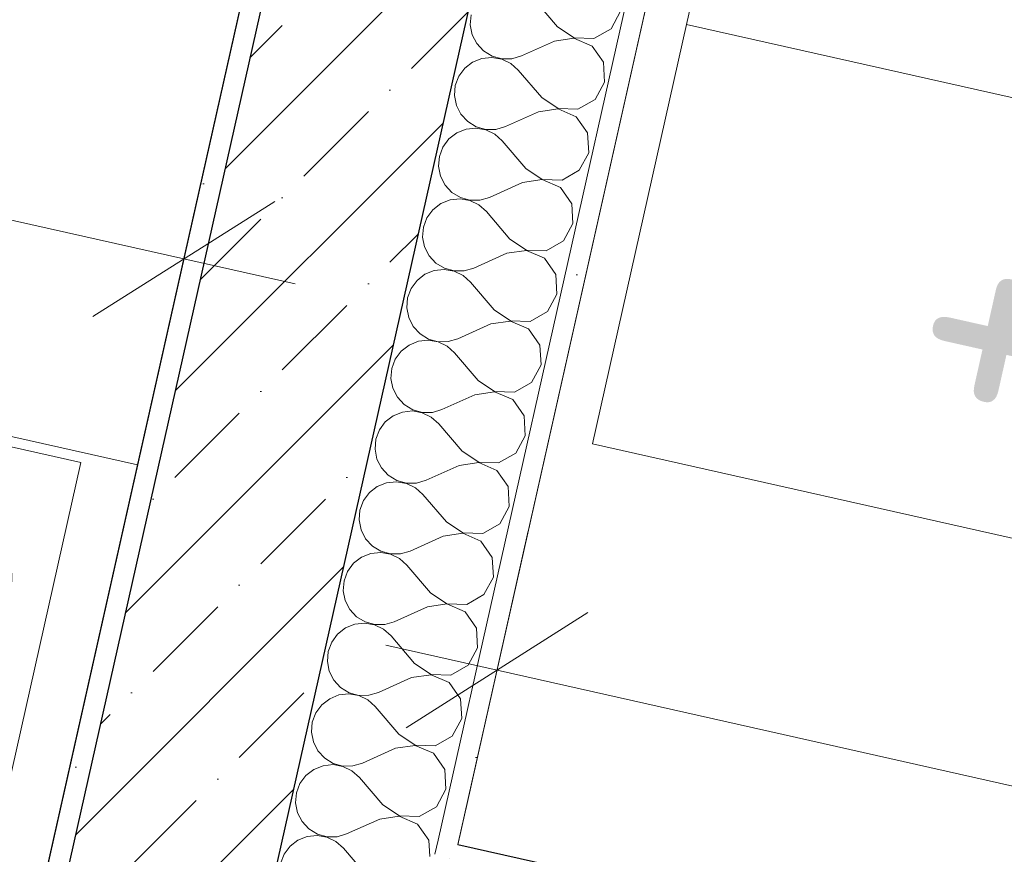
# Model space of a CAD drawing. Header units: millimetres. Extents: x -7218036 to -6972305, y 6116614 to 6334349.
# Tile 158 of 184: x -7176350 to -7175379, y 6148564 to 6149387. Entities that reach past the tile are written whole.
import ezdxf
from ezdxf.enums import TextEntityAlignment as Align

# ---------------------------------------------------------------- set-up
doc = ezdxf.new("R2010")
doc.units = ezdxf.units.MM
doc.header["$MEASUREMENT"] = 0
for name, color, linetype in [('S - квартира_помещение.АР', 7, 'Continuous'), ('S - МОП.АР', 7, 'Continuous'), ('АР-Мебель_Сантехника.АР', 7, 'Continuous'), ('АР-Стены_внутренние_пилоны.АР', 7, 'Continuous'), ('АР-Чертеж-Оси_Осевые размеры.АР', 7, 'Continuous'), ('АР-Чертеж-Размеры.АР', 7, 'Continuous')]:
    doc.layers.add(name, color=color, linetype=linetype)
for name, color, linetype, lineweight in [('S - квартира_помещение.АР_Ном._пера__101', 252, 'Continuous', 0), ('АР-Мебель_Сантехника.АР_Ном._пера__101', 252, 'Continuous', 0), ('АР-Отметки высот.АР_Ном._пера__120', 7, 'Continuous', 0), ('АР-Отметки высот_новые.АР_Ном._пера__120', 7, 'Continuous', 0), ('АР-Стены_внутренние_пилоны.АР_Ном._пера__1', 7, 'Continuous', 30), ('АР-Чертеж-Оси_Осевые размеры.АР_Ном._пера__1', 7, 'Continuous', 0), ('АР-Чертеж-Размеры.АР_Ном._пера__1', 7, 'Continuous', 0), ('Паспорта Зон Archicad_Ном._пера__1', 7, 'Continuous', 0)]:
    doc.layers.add(name, color=color, linetype=linetype, lineweight=lineweight)
doc.styles.add('РЎР“Р•РќР•Р\xa0Р\x98Р\xa0_РЎРўР\x98Р›Р¬_1', font='txt')
doc.styles.add('РЎР“Р•РќР•Р\xa0Р\x98Р\xa0_РЎРўР\x98Р›Р¬_2', font='calibri.ttf')
doc.styles.add('РЎР“Р•РќР•Р\xa0Р\x98Р\xa0_РЎРўР\x98Р›Р¬_3', font='GOTHIC.TTF')
doc.styles.add('РЎР“Р•РќР•Р\xa0Р\x98Р\xa0_РЎРўР\x98Р›Р¬_5', font='GOST_Common.ttf')
doc.dimstyles.new('СГЕНЕРИР_СТИЛЬ__1', dxfattribs={"dimtxt": 150, "dimasz": 142.5, "dimexe": 0.18, "dimexo": 0.0625, "dimgap": 0, "dimtad": 1, "dimdec": 0, "dimzin": 0, "dimdsep": 46, "dimtxsty": 'РЎР“Р•РќР•Р\xa0Р\x98Р\xa0_РЎРўР\x98Р›Р¬_5', "dimblk": 'ARROWHEAD_6', "dimblk1": 'ARROWHEAD_6', "dimblk2": 'ARROWHEAD_6', "dimcen": 0.09, "dimse1": 1, "dimse2": 1, "dimclrd": 7, "dimclre": 7, "dimclrt": 7, "dimazin": 0, "dimtfac": 1, "dimtdec": 4, "dimtmove": 0, "dimatfit": 3, "dimfxl": 1, "dimtolj": 1, "dimtzin": 0, "dimarcsym": 0})
doc.dimstyles.new('СГЕНЕРИР_СТИЛЬ__14', dxfattribs={"dimtxt": 129.999995, "dimasz": 142.5, "dimexe": 0.18, "dimexo": 300000, "dimgap": 0, "dimtad": 1, "dimdec": 0, "dimzin": 0, "dimdsep": 46, "dimtxsty": 'РЎР“Р•РќР•Р\xa0Р\x98Р\xa0_РЎРўР\x98Р›Р¬_5', "dimblk": 'ARROWHEAD_6', "dimblk1": 'ARROWHEAD_6', "dimblk2": 'ARROWHEAD_6', "dimcen": 0.09, "dimclrd": 7, "dimclre": 7, "dimclrt": 7, "dimazin": 0, "dimtfac": 1, "dimtdec": 4, "dimtmove": 2, "dimatfit": 3, "dimfxl": 1, "dimtolj": 1, "dimtzin": 0, "dimarcsym": 0})
doc.dimstyles.new('СГЕНЕРИР_СТИЛЬ__3', dxfattribs={"dimtxt": 129.999995, "dimasz": 142.5, "dimexe": 0.18, "dimexo": 300000, "dimgap": 0, "dimtad": 1, "dimdec": 0, "dimzin": 0, "dimdsep": 46, "dimtxsty": 'РЎР“Р•РќР•Р\xa0Р\x98Р\xa0_РЎРўР\x98Р›Р¬_5', "dimblk": 'ARROWHEAD_6', "dimblk1": 'ARROWHEAD_6', "dimblk2": 'ARROWHEAD_6', "dimcen": 0.09, "dimclrd": 7, "dimclre": 7, "dimclrt": 7, "dimazin": 0, "dimtfac": 1, "dimtdec": 4, "dimtmove": 0, "dimatfit": 3, "dimfxl": 1, "dimtolj": 1, "dimtzin": 0, "dimarcsym": 0})
doc.dimstyles.new('СГЕНЕРИР_СТИЛЬ__5', dxfattribs={"dimtxt": 400, "dimasz": 142.5, "dimexe": 0.18, "dimexo": 0.0625, "dimgap": 0, "dimtad": 1, "dimdec": 0, "dimzin": 0, "dimdsep": 46, "dimtxsty": 'РЎР“Р•РќР•Р\xa0Р\x98Р\xa0_РЎРўР\x98Р›Р¬_3', "dimblk": 'ARROWHEAD_6', "dimblk1": 'ARROWHEAD_6', "dimblk2": 'ARROWHEAD_6', "dimcen": 0.09, "dimse1": 1, "dimse2": 1, "dimclrd": 7, "dimclre": 7, "dimclrt": 7, "dimazin": 0, "dimtfac": 1, "dimtdec": 4, "dimtmove": 2, "dimatfit": 3, "dimfxl": 1, "dimtolj": 1, "dimtzin": 0, "dimarcsym": 0})
pattern_1 = [(45, (-6566190.34, 6563027.8), (-111.369318, 111.369318), [0, -105, 0, -157.5]), (110, (-6565840.34, 6563027.8), (148.001588, 53.868173), [0, -77, 0, -133])]

# ---------------------------------------------------------------- blocks, each defined once
blk = doc.blocks.new('Кухня_3_31_7', base_point=(-7177736.08, 6148539.4))
at = {"layer": 'S - квартира_помещение.АР_Ном._пера__101', "color": 252, "linetype": 'Continuous', "lineweight": 0, "flags": 128}
blk.add_lwpolyline([(-7179009.09, 6150739.74), (-7179655.52, 6147861.51), (-7178387.12, 6147576.63), (-7178387.13, 6147576.58), (-7176630.42, 6147182.03), (-7176368.71, 6148347.28), (-7175922.62, 6150333.45), (-7178947.74, 6151012.88)], close=True, dxfattribs=at)
at = {"layer": 'Паспорта Зон Archicad_Ном._пера__1', "color": 7, "lineweight": 0, "style": 'РЎР“Р•РќР•Р\xa0Р\x98Р\xa0_РЎРўР\x98Р›Р¬_1'}
blk.add_attdef('ROOM_NUMBER', text='', height=250, rotation=347.34174, dxfattribs=at).set_placement((-7177782.13, 6148890.61), align=Align.MIDDLE_CENTER)
at = {"layer": 'Паспорта Зон Archicad_Ном._пера__1', "color": 7, "lineweight": 0, "style": 'РЎР“Р•РќР•Р\xa0Р\x98Р\xa0_РЎРўР\x98Р›Р¬_2'}
blk.add_attdef('ROOM_AREA', text='', height=200, rotation=347.34174, dxfattribs=at).set_placement((-7177390.13, 6147516.57), align=Align.MIDDLE_RIGHT)
blk = doc.blocks.new('Плита Электрическая 23[94]_7', base_point=(-7176950.67, 6148494.1))
at = {"layer": 'АР-Мебель_Сантехника.АР_Ном._пера__101', "color": 252, "linetype": 'Continuous', "lineweight": 0, "flags": 128}
for points in [[(-7176950.67, 6148494.1), (-7176819.19, 6149079.52), (-7176233.78, 6148948.04), (-7176365.26, 6148362.62)], [(-7176950.67, 6148494.1), (-7176819.19, 6149079.52), (-7176233.78, 6148948.04), (-7176365.26, 6148362.62)], [(-7176894.82, 6148491.81), (-7176767.72, 6149057.71), (-7176289.63, 6148950.33), (-7176416.73, 6148384.43)]]:
    blk.add_lwpolyline(points, close=True, dxfattribs=at)
at = {"layer": 'АР-Мебель_Сантехника.АР_Ном._пера__101', "color": 252, "linetype": 'Continuous', "lineweight": 0}
for centre, radius in [((-7176665.97, 6148907.05), 72.5), ((-7176447.62, 6148837.2), 90), ((-7176715.55, 6148619.18), 105), ((-7176495.7, 6148535.92), 72.5)]:
    blk.add_circle(centre, radius, dxfattribs=at)
blk = doc.blocks.new('Стена_158_7', base_point=(-7175779, 6150424.18))
at = {"layer": 'АР-Стены_внутренние_пилоны.АР', "linetype": 'Continuous', "lineweight": 0, "true_color": 0x000000}
h = blk.add_hatch(dxfattribs=at)
h.set_pattern_fill('ШТУКАТУРКА__ГИПС_01_0007', color=18, style=0, pattern_type=2)
h.set_pattern_definition(pattern_1)
h.paths.add_polyline_path([(-7175922.38, 6150333.4), (-7176368.52, 6148346.97), (-7176345.02, 6148360.32), (-7175902.86, 6150329.01)])
h = blk.add_hatch(dxfattribs=at)
h.set_pattern_fill('ЖЕЛЕЗОБЕТОН__PROJECT__0007', color=18, style=0, pattern_type=2)
h.set_pattern_definition([(45, (-6566190.34, 6562677.8), (-84.852814, 84.852814), []), (45, (-6566232.77, 6562720.22), (-84.852814, 84.852814), [90, -30, 0, -30])])
h.paths.add_polyline_path([(-7176110.04, 6148493.89), (-7175707.72, 6150285.19), (-7175902.86, 6150329.01), (-7176305.18, 6148537.72)])
at = {"layer": 'АР-Стены_внутренние_пилоны.АР_Ном._пера__1', "color": 7, "linetype": 'Continuous', "lineweight": 30}
blk.add_line((-7175902.86, 6150329.01), (-7176305.18, 6148537.72), dxfattribs=at)
at = {"layer": 'АР-Стены_внутренние_пилоны.АР_Ном._пера__1', "color": 7, "linetype": 'Continuous', "lineweight": 0, "flags": 128}
blk.add_lwpolyline([(-7175922.38, 6150333.4), (-7176368.52, 6148346.97)], dxfattribs=at)
at = {"layer": 'АР-Стены_внутренние_пилоны.АР_Ном._пера__1', "color": 7, "linetype": 'Continuous', "lineweight": 30, "flags": 128}
blk.add_lwpolyline([(-7176110.04, 6148493.89), (-7175707.72, 6150285.19)], dxfattribs=at)
blk = doc.blocks.new('*D1189', base_point=(-6566190.34, 6562677.79))
at = {"layer": 'АР-Чертеж-Размеры.АР_Ном._пера__1', "color": 7, "linetype": 'Continuous', "lineweight": 0, "transparency": 16777216}
for p, q in [((-7179244.12, 6149693.25), (-7179182.49, 6149967.66)), ((-7179123.7, 6149887.19), (-7179302.92, 6149773.71)), ((-7179323.07, 6149855.11), (-7179213.31, 6149830.45)), ((-7179213.31, 6149830.45), (-7176188.19, 6149151.03)), ((-7176219.01, 6149013.82), (-7176157.37, 6149288.23)), ((-7176277.8, 6149094.29), (-7176098.58, 6149207.77)), ((-7176188.19, 6149151.03), (-7176078.42, 6149126.37))]:
    blk.add_line(p, q, dxfattribs=at)
at = {"layer": 'АР-Чертеж-Размеры.АР_Ном._пера__1', "color": 7, "lineweight": 0, "transparency": 16777216, "insert": (-7177912.05, 6149568.94), "char_height": 150, "attachment_point": 7, "rotation": 347.34172, "style": 'РЎР“Р•РќР•Р\xa0Р\x98Р\xa0_РЎРўР\x98Р›Р¬_5'}
blk.add_mtext('\\A1;{\\pql;\\fGOST Common|b0|i0|c204|p0;\\W1.000000;3\xa0100}', dxfattribs=at)
blk = doc.blocks.new('ARROWHEAD_6')
at = {"color": 0, "linetype": 'Continuous', "lineweight": 0}
for p, q in [((-0.5, -0.5), (0.5, 0.5)), ((0, 0), (-1, 0))]:
    blk.add_line(p, q, dxfattribs=at)
blk = doc.blocks.new('Стена_356_7', base_point=(-7170321, 6147255.2))
at = {"layer": 'АР-Стены_внутренние_пилоны.АР', "linetype": 'Continuous', "lineweight": 0, "true_color": 0x000000}
h = blk.add_hatch(dxfattribs=at)
h.set_pattern_fill('ШТУКАТУРКА__ГИПС_01_0007', color=18, style=0, pattern_type=2)
h.set_pattern_definition(pattern_1)
h.paths.add_polyline_path([(-7175940.68, 6148564.38), (-7175918.07, 6148573.77), (-7175937.58, 6148578.15)])
h = blk.add_hatch(dxfattribs=at)
h.set_pattern_fill('ШТУКАТУРКА__ГИПС_01_0007', color=18, style=0, pattern_type=2)
h.set_pattern_definition(pattern_1)
h.paths.add_polyline_path([(-7175940.68, 6148564.38), (-7175941.96, 6148558.64), (-7175922.45, 6148554.25), (-7175918.07, 6148573.77)])
h = blk.add_hatch(dxfattribs=at)
h.set_pattern_fill('ШТУКАТУРКА__ГИПС_01_0007', color=18, style=0, pattern_type=2)
h.set_pattern_definition(pattern_1)
h.paths.add_polyline_path([(-7175922.45, 6148554.25), (-7170312.23, 6147294.23), (-7170307.85, 6147313.74), (-7175918.07, 6148573.77)])
at = {"layer": 'АР-Стены_внутренние_пилоны.АР_Ном._пера__1', "color": 7, "linetype": 'Continuous', "lineweight": 0}
blk.add_line((-7175937.58, 6148578.15), (-7175940.68, 6148564.38), dxfattribs=at)
at = {"layer": 'АР-Стены_внутренние_пилоны.АР_Ном._пера__1', "color": 7, "linetype": 'Continuous', "lineweight": 0, "flags": 128}
blk.add_lwpolyline([(-7170307.85, 6147313.74), (-7175918.07, 6148573.77)], dxfattribs=at)
blk = doc.blocks.new('*X1333', base_point=(-6566190.34, 6562677.79))
at = {"layer": 'АР-Стены_внутренние_пилоны.АР_Ном._пера__1', "color": 7, "linetype": 'Continuous', "lineweight": 0}
for p, q in [((-7175819.78, 6149379.66), (-7175842.97, 6149406.83)), ((-7175767.09, 6149377.86), (-7175757.77, 6149395.01)), ((-7175904.98, 6149391.47), (-7175905.79, 6149381.65)), ((-7175905.79, 6149381.65), (-7175903.89, 6149371.99)), ((-7175819.78, 6149379.66), (-7175803.54, 6149368.84)), ((-7175784.03, 6149368.17), (-7175767.09, 6149377.86)), ((-7175903.89, 6149371.99), (-7175899.42, 6149363.2)), ((-7175899.42, 6149363.2), (-7175892.72, 6149355.98)), ((-7175822.91, 6149365.72), (-7175855.49, 6149351.07)), ((-7175803.6, 6149368.56), (-7175822.91, 6149365.72)), ((-7175785.68, 6149360.82), (-7175803.6, 6149368.56)), ((-7175803.54, 6149368.84), (-7175784.03, 6149368.17)), ((-7175892.72, 6149355.98), (-7175884.3, 6149350.86)), ((-7175774.51, 6149344.81), (-7175785.68, 6149360.82)), ((-7175903.52, 6149344.96), (-7175911.31, 6149338.93)), ((-7175894.37, 6149348.62), (-7175903.52, 6149344.96)), ((-7175884.57, 6149349.65), (-7175894.37, 6149348.62)), ((-7175874.86, 6149347.96), (-7175884.57, 6149349.65)), ((-7175884.3, 6149350.86), (-7175874.8, 6149348.24)), ((-7175865.99, 6149343.68), (-7175874.86, 6149347.96)), ((-7175874.8, 6149348.24), (-7175864.95, 6149348.31)), ((-7175858.62, 6149337.14), (-7175865.99, 6149343.68)), ((-7175864.95, 6149348.31), (-7175855.49, 6149351.07)), ((-7175773.42, 6149325.32), (-7175774.51, 6149344.81)), ((-7175911.31, 6149338.93), (-7175917.17, 6149331.01)), ((-7175835.44, 6149309.97), (-7175858.62, 6149337.14)), ((-7175917.17, 6149331.01), (-7175920.63, 6149321.78)), ((-7175782.74, 6149308.17), (-7175773.42, 6149325.32)), ((-7175920.63, 6149321.78), (-7175921.45, 6149311.96)), ((-7175921.45, 6149311.96), (-7175919.54, 6149302.29)), ((-7175835.44, 6149309.97), (-7175819.19, 6149299.15)), ((-7175799.69, 6149298.48), (-7175782.74, 6149308.17)), ((-7175919.54, 6149302.29), (-7175915.07, 6149293.51)), ((-7175838.57, 6149296.03), (-7175871.14, 6149281.38)), ((-7175819.26, 6149298.86), (-7175838.57, 6149296.03)), ((-7175801.34, 6149291.12), (-7175819.26, 6149298.86)), ((-7175819.19, 6149299.15), (-7175799.69, 6149298.48)), ((-7175915.07, 6149293.51), (-7175908.37, 6149286.29)), ((-7175908.37, 6149286.29), (-7175899.95, 6149281.17)), ((-7175790.17, 6149275.12), (-7175801.34, 6149291.12)), ((-7175910.02, 6149278.93), (-7175919.17, 6149275.27)), ((-7175900.22, 6149279.96), (-7175910.02, 6149278.93)), ((-7175890.52, 6149278.27), (-7175900.22, 6149279.96)), ((-7175899.95, 6149281.17), (-7175890.45, 6149278.55)), ((-7175881.64, 6149273.99), (-7175890.52, 6149278.27)), ((-7175890.45, 6149278.55), (-7175880.6, 6149278.62)), ((-7175880.6, 6149278.62), (-7175871.14, 6149281.38)), ((-7175926.97, 6149269.24), (-7175932.82, 6149261.31)), ((-7175919.17, 6149275.27), (-7175926.97, 6149269.24)), ((-7175874.27, 6149267.44), (-7175881.64, 6149273.99)), ((-7175851.09, 6149240.27), (-7175874.27, 6149267.44)), ((-7175789.08, 6149255.63), (-7175790.17, 6149275.12)), ((-7175932.82, 6149261.31), (-7175936.29, 6149252.09)), ((-7175936.29, 6149252.09), (-7175937.1, 6149242.27)), ((-7175798.39, 6149238.48), (-7175789.08, 6149255.63)), ((-7175937.1, 6149242.27), (-7175935.2, 6149232.6)), ((-7175851.09, 6149240.27), (-7175834.85, 6149229.45)), ((-7175815.34, 6149228.79), (-7175798.39, 6149238.48)), ((-7175935.2, 6149232.6), (-7175930.73, 6149223.82)), ((-7175834.91, 6149229.17), (-7175854.22, 6149226.34)), ((-7175816.99, 6149221.43), (-7175834.91, 6149229.17)), ((-7175834.85, 6149229.45), (-7175815.34, 6149228.79)), ((-7175930.73, 6149223.82), (-7175924.02, 6149216.6)), ((-7175854.22, 6149226.34), (-7175886.79, 6149211.69)), ((-7175805.82, 6149205.43), (-7175816.99, 6149221.43)), ((-7175925.68, 6149209.24), (-7175934.82, 6149205.57)), ((-7175915.88, 6149210.26), (-7175925.68, 6149209.24)), ((-7175924.02, 6149216.6), (-7175915.6, 6149211.48)), ((-7175906.17, 6149208.57), (-7175915.88, 6149210.26)), ((-7175915.6, 6149211.48), (-7175906.11, 6149208.85)), ((-7175897.29, 6149204.29), (-7175906.17, 6149208.57)), ((-7175906.11, 6149208.85), (-7175896.25, 6149208.93)), ((-7175896.25, 6149208.93), (-7175886.79, 6149211.69)), ((-7175942.62, 6149199.55), (-7175948.48, 6149191.62)), ((-7175934.82, 6149205.57), (-7175942.62, 6149199.55)), ((-7175889.93, 6149197.75), (-7175897.29, 6149204.29)), ((-7175804.73, 6149185.94), (-7175805.82, 6149205.43)), ((-7175948.48, 6149191.62), (-7175951.94, 6149182.4)), ((-7175866.74, 6149170.58), (-7175889.93, 6149197.75)), ((-7175951.94, 6149182.4), (-7175952.75, 6149172.58)), ((-7175814.05, 6149168.79), (-7175804.73, 6149185.94)), ((-7175952.75, 6149172.58), (-7175950.85, 6149162.91)), ((-7175866.74, 6149170.58), (-7175850.5, 6149159.76)), ((-7175950.85, 6149162.91), (-7175946.38, 6149154.13)), ((-7175850.56, 6149159.48), (-7175869.87, 6149156.64)), ((-7175832.64, 6149151.74), (-7175850.56, 6149159.48)), ((-7175850.5, 6149159.76), (-7175830.99, 6149159.1)), ((-7175830.99, 6149159.1), (-7175814.05, 6149168.79)), ((-7175946.38, 6149154.13), (-7175939.68, 6149146.9)), ((-7175869.87, 6149156.64), (-7175902.45, 6149142)), ((-7175821.47, 6149135.73), (-7175832.64, 6149151.74)), ((-7175931.53, 6149140.57), (-7175941.33, 6149139.55)), ((-7175939.68, 6149146.9), (-7175931.26, 6149141.79)), ((-7175921.82, 6149138.88), (-7175931.53, 6149140.57)), ((-7175931.26, 6149141.79), (-7175921.76, 6149139.16)), ((-7175911.91, 6149139.24), (-7175902.45, 6149142)), ((-7175950.48, 6149135.88), (-7175958.27, 6149129.86)), ((-7175941.33, 6149139.55), (-7175950.48, 6149135.88)), ((-7175912.95, 6149134.6), (-7175921.82, 6149138.88)), ((-7175921.76, 6149139.16), (-7175911.91, 6149139.24)), ((-7175905.58, 6149128.06), (-7175912.95, 6149134.6)), ((-7175820.38, 6149116.24), (-7175821.47, 6149135.73)), ((-7175964.13, 6149121.93), (-7175967.59, 6149112.71)), ((-7175958.27, 6149129.86), (-7175964.13, 6149121.93)), ((-7175882.4, 6149100.89), (-7175905.58, 6149128.06)), ((-7175967.59, 6149112.71), (-7175968.41, 6149102.88)), ((-7175829.7, 6149099.09), (-7175820.38, 6149116.24)), ((-7175968.41, 6149102.88), (-7175966.5, 6149093.22)), ((-7175966.5, 6149093.22), (-7175962.03, 6149084.44)), ((-7175882.4, 6149100.89), (-7175866.15, 6149090.07)), ((-7175846.65, 6149089.4), (-7175829.7, 6149099.09)), ((-7175962.03, 6149084.44), (-7175955.33, 6149077.21)), ((-7175885.53, 6149086.95), (-7175918.1, 6149072.31)), ((-7175866.22, 6149089.79), (-7175885.53, 6149086.95)), ((-7175848.3, 6149082.05), (-7175866.22, 6149089.79)), ((-7175866.15, 6149090.07), (-7175846.65, 6149089.4)), ((-7175837.13, 6149066.04), (-7175848.3, 6149082.05)), ((-7175955.33, 6149077.21), (-7175946.91, 6149072.09)), ((-7175946.91, 6149072.09), (-7175937.41, 6149069.47)), ((-7175927.56, 6149069.54), (-7175918.1, 6149072.31)), ((-7175966.13, 6149066.19), (-7175973.93, 6149060.16)), ((-7175956.98, 6149069.85), (-7175966.13, 6149066.19)), ((-7175947.18, 6149070.88), (-7175956.98, 6149069.85)), ((-7175937.48, 6149069.19), (-7175947.18, 6149070.88)), ((-7175928.6, 6149064.91), (-7175937.48, 6149069.19)), ((-7175937.41, 6149069.47), (-7175927.56, 6149069.54)), ((-7175921.23, 6149058.37), (-7175928.6, 6149064.91)), ((-7175836.04, 6149046.55), (-7175837.13, 6149066.04)), ((-7175973.93, 6149060.16), (-7175979.78, 6149052.24)), ((-7175898.05, 6149031.2), (-7175921.23, 6149058.37)), ((-7175983.25, 6149043.01), (-7175984.06, 6149033.19)), ((-7175979.78, 6149052.24), (-7175983.25, 6149043.01)), ((-7175845.35, 6149029.4), (-7175836.04, 6149046.55)), ((-7175984.06, 6149033.19), (-7175982.16, 6149023.52)), ((-7175982.16, 6149023.52), (-7175977.69, 6149014.74)), ((-7175898.05, 6149031.2), (-7175881.81, 6149020.38)), ((-7175862.3, 6149019.71), (-7175845.35, 6149029.4)), ((-7175977.69, 6149014.74), (-7175970.99, 6149007.52)), ((-7175901.18, 6149017.26), (-7175933.75, 6149002.61)), ((-7175881.87, 6149020.09), (-7175901.18, 6149017.26)), ((-7175863.95, 6149012.35), (-7175881.87, 6149020.09)), ((-7175881.81, 6149020.38), (-7175862.3, 6149019.71)), ((-7175970.99, 6149007.52), (-7175962.56, 6149002.4)), ((-7175852.78, 6148996.35), (-7175863.95, 6149012.35)), ((-7175981.78, 6148996.5), (-7175989.58, 6148990.47)), ((-7175972.64, 6149000.16), (-7175981.78, 6148996.5)), ((-7175962.84, 6149001.19), (-7175972.64, 6149000.16)), ((-7175953.13, 6148999.5), (-7175962.84, 6149001.19)), ((-7175962.56, 6149002.4), (-7175953.07, 6148999.78)), ((-7175944.25, 6148995.22), (-7175953.13, 6148999.5)), ((-7175953.07, 6148999.78), (-7175943.21, 6148999.85)), ((-7175936.89, 6148988.67), (-7175944.25, 6148995.22)), ((-7175943.21, 6148999.85), (-7175933.75, 6149002.61)), ((-7175851.69, 6148976.86), (-7175852.78, 6148996.35)), ((-7175989.58, 6148990.47), (-7175995.44, 6148982.54)), ((-7175913.7, 6148961.51), (-7175936.89, 6148988.67)), ((-7175995.44, 6148982.54), (-7175998.9, 6148973.32)), ((-7175861.01, 6148959.71), (-7175851.69, 6148976.86)), ((-7175998.9, 6148973.32), (-7175999.71, 6148963.5)), ((-7175999.71, 6148963.5), (-7175997.81, 6148953.83)), ((-7175913.7, 6148961.51), (-7175897.46, 6148950.68)), ((-7175877.95, 6148950.02), (-7175861.01, 6148959.71)), ((-7175997.81, 6148953.83), (-7175993.34, 6148945.05)), ((-7175916.84, 6148947.57), (-7175949.41, 6148932.92)), ((-7175897.52, 6148950.4), (-7175916.84, 6148947.57)), ((-7175879.6, 6148942.66), (-7175897.52, 6148950.4)), ((-7175897.46, 6148950.68), (-7175877.95, 6148950.02)), ((-7175993.34, 6148945.05), (-7175986.64, 6148937.83)), ((-7175986.64, 6148937.83), (-7175978.22, 6148932.71)), ((-7175868.43, 6148926.66), (-7175879.6, 6148942.66)), ((-7175997.44, 6148926.8), (-7176005.23, 6148920.78)), ((-7175988.29, 6148930.47), (-7175997.44, 6148926.8)), ((-7175978.49, 6148931.5), (-7175988.29, 6148930.47)), ((-7175968.78, 6148929.8), (-7175978.49, 6148931.5)), ((-7175978.22, 6148932.71), (-7175968.72, 6148930.09)), ((-7175959.91, 6148925.52), (-7175968.78, 6148929.8)), ((-7175968.72, 6148930.09), (-7175958.87, 6148930.16)), ((-7175958.87, 6148930.16), (-7175949.41, 6148932.92)), ((-7175867.34, 6148907.17), (-7175868.43, 6148926.66)), ((-7176005.23, 6148920.78), (-7176011.09, 6148912.85)), ((-7175952.54, 6148918.98), (-7175959.91, 6148925.52)), ((-7175929.36, 6148891.81), (-7175952.54, 6148918.98)), ((-7176011.09, 6148912.85), (-7176014.55, 6148903.63)), ((-7175876.66, 6148890.02), (-7175867.34, 6148907.17)), ((-7176014.55, 6148903.63), (-7176015.37, 6148893.81)), ((-7176015.37, 6148893.81), (-7176013.46, 6148884.14)), ((-7175929.36, 6148891.81), (-7175913.11, 6148880.99)), ((-7175893.61, 6148880.33), (-7175876.66, 6148890.02)), ((-7176013.46, 6148884.14), (-7176008.99, 6148875.36)), ((-7175932.49, 6148877.87), (-7175965.06, 6148863.23)), ((-7175913.18, 6148880.71), (-7175932.49, 6148877.87)), ((-7175895.26, 6148872.97), (-7175913.18, 6148880.71)), ((-7175913.11, 6148880.99), (-7175893.61, 6148880.33)), ((-7176008.99, 6148875.36), (-7176002.29, 6148868.13)), ((-7176002.29, 6148868.13), (-7175993.87, 6148863.02)), ((-7175884.09, 6148856.96), (-7175895.26, 6148872.97)), ((-7176003.94, 6148860.78), (-7176013.09, 6148857.11)), ((-7175994.14, 6148861.8), (-7176003.94, 6148860.78)), ((-7175984.44, 6148860.11), (-7175994.14, 6148861.8)), ((-7175993.87, 6148863.02), (-7175984.37, 6148860.39)), ((-7175975.56, 6148855.83), (-7175984.44, 6148860.11)), ((-7175984.37, 6148860.39), (-7175974.52, 6148860.47)), ((-7175974.52, 6148860.47), (-7175965.06, 6148863.23)), ((-7176020.89, 6148851.09), (-7176026.74, 6148843.16)), ((-7176013.09, 6148857.11), (-7176020.89, 6148851.09)), ((-7175968.19, 6148849.29), (-7175975.56, 6148855.83)), ((-7175945.01, 6148822.12), (-7175968.19, 6148849.29)), ((-7175883, 6148837.48), (-7175884.09, 6148856.96)), ((-7176026.74, 6148843.16), (-7176030.21, 6148833.94)), ((-7176030.21, 6148833.94), (-7176031.02, 6148824.12)), ((-7175892.31, 6148820.32), (-7175883, 6148837.48)), ((-7176031.02, 6148824.12), (-7176029.12, 6148814.45)), ((-7175945.01, 6148822.12), (-7175928.77, 6148811.3)), ((-7175909.26, 6148810.63), (-7175892.31, 6148820.32)), ((-7176029.12, 6148814.45), (-7176024.65, 6148805.67)), ((-7175928.83, 6148811.02), (-7175948.14, 6148808.18)), ((-7175910.91, 6148803.28), (-7175928.83, 6148811.02)), ((-7175928.77, 6148811.3), (-7175909.26, 6148810.63)), ((-7176024.65, 6148805.67), (-7176017.95, 6148798.44)), ((-7175948.14, 6148808.18), (-7175980.71, 6148793.54)), ((-7175899.74, 6148787.27), (-7175910.91, 6148803.28)), ((-7176019.6, 6148791.08), (-7176028.74, 6148787.42)), ((-7176009.8, 6148792.11), (-7176019.6, 6148791.08)), ((-7176017.95, 6148798.44), (-7176009.52, 6148793.32)), ((-7176000.09, 6148790.42), (-7176009.8, 6148792.11)), ((-7176009.52, 6148793.32), (-7176000.03, 6148790.7)), ((-7175991.21, 6148786.14), (-7176000.09, 6148790.42)), ((-7176000.03, 6148790.7), (-7175990.17, 6148790.77)), ((-7175990.17, 6148790.77), (-7175980.71, 6148793.54)), ((-7176036.54, 6148781.39), (-7176042.4, 6148773.47)), ((-7176028.74, 6148787.42), (-7176036.54, 6148781.39)), ((-7175983.85, 6148779.6), (-7175991.21, 6148786.14)), ((-7175898.65, 6148767.78), (-7175899.74, 6148787.27)), ((-7176042.4, 6148773.47), (-7176045.86, 6148764.24)), ((-7175960.66, 6148752.43), (-7175983.85, 6148779.6)), ((-7176045.86, 6148764.24), (-7176046.67, 6148754.42)), ((-7175907.97, 6148750.63), (-7175898.65, 6148767.78)), ((-7176046.67, 6148754.42), (-7176044.77, 6148744.76)), ((-7175960.66, 6148752.43), (-7175944.42, 6148741.61)), ((-7176044.77, 6148744.76), (-7176040.3, 6148735.97)), ((-7175924.91, 6148740.94), (-7175907.97, 6148750.63)), ((-7176040.3, 6148735.97), (-7176033.6, 6148728.75)), ((-7175963.8, 6148738.49), (-7175996.37, 6148723.84)), ((-7175944.48, 6148741.33), (-7175963.8, 6148738.49)), ((-7175926.56, 6148733.58), (-7175944.48, 6148741.33)), ((-7175944.42, 6148741.61), (-7175924.91, 6148740.94)), ((-7175915.39, 6148717.58), (-7175926.56, 6148733.58)), ((-7176033.6, 6148728.75), (-7176025.18, 6148723.63)), ((-7176025.18, 6148723.63), (-7176015.68, 6148721.01)), ((-7176005.83, 6148721.08), (-7175996.37, 6148723.84)), ((-7176044.4, 6148717.73), (-7176052.19, 6148711.7)), ((-7176035.25, 6148721.39), (-7176044.4, 6148717.73)), ((-7176025.45, 6148722.42), (-7176035.25, 6148721.39)), ((-7176015.74, 6148720.73), (-7176025.45, 6148722.42)), ((-7176006.87, 6148716.45), (-7176015.74, 6148720.73)), ((-7176015.68, 6148721.01), (-7176005.83, 6148721.08)), ((-7175999.5, 6148709.91), (-7176006.87, 6148716.45)), ((-7175914.3, 6148698.09), (-7175915.39, 6148717.58)), ((-7176058.05, 6148703.78), (-7176061.51, 6148694.55)), ((-7176052.19, 6148711.7), (-7176058.05, 6148703.78)), ((-7175976.32, 6148682.74), (-7175999.5, 6148709.91)), ((-7176061.51, 6148694.55), (-7176062.33, 6148684.73)), ((-7175923.62, 6148680.94), (-7175914.3, 6148698.09)), ((-7176062.33, 6148684.73), (-7176060.42, 6148675.06)), ((-7176060.42, 6148675.06), (-7176055.95, 6148666.28)), ((-7175976.32, 6148682.74), (-7175960.07, 6148671.92)), ((-7175940.57, 6148671.25), (-7175923.62, 6148680.94)), ((-7176055.95, 6148666.28), (-7176049.25, 6148659.06)), ((-7175979.45, 6148668.8), (-7176012.02, 6148654.15)), ((-7175960.14, 6148671.63), (-7175979.45, 6148668.8)), ((-7175942.22, 6148663.89), (-7175960.14, 6148671.63)), ((-7175960.07, 6148671.92), (-7175940.57, 6148671.25)), ((-7176049.25, 6148659.06), (-7176040.83, 6148653.94)), ((-7175931.05, 6148647.89), (-7175942.22, 6148663.89)), ((-7176060.05, 6148648.03), (-7176067.85, 6148642.01)), ((-7176050.9, 6148651.7), (-7176060.05, 6148648.03)), ((-7176041.1, 6148652.73), (-7176050.9, 6148651.7)), ((-7176031.4, 6148651.03), (-7176041.1, 6148652.73)), ((-7176040.83, 6148653.94), (-7176031.33, 6148651.32)), ((-7176022.52, 6148646.76), (-7176031.4, 6148651.03)), ((-7176031.33, 6148651.32), (-7176021.48, 6148651.39)), ((-7176015.15, 6148640.21), (-7176022.52, 6148646.76)), ((-7176021.48, 6148651.39), (-7176012.02, 6148654.15)), ((-7175929.96, 6148628.4), (-7175931.05, 6148647.89)), ((-7176067.85, 6148642.01), (-7176073.7, 6148634.08)), ((-7175991.97, 6148613.04), (-7176015.15, 6148640.21)), ((-7176073.7, 6148634.08), (-7176077.17, 6148624.86)), ((-7175939.27, 6148611.25), (-7175929.96, 6148628.4)), ((-7176077.17, 6148624.86), (-7176077.98, 6148615.04)), ((-7176077.98, 6148615.04), (-7176076.08, 6148605.37)), ((-7175991.97, 6148613.04), (-7175975.73, 6148602.22)), ((-7175956.22, 6148601.56), (-7175939.27, 6148611.25)), ((-7176076.08, 6148605.37), (-7176071.61, 6148596.59)), ((-7176071.61, 6148596.59), (-7176064.91, 6148589.37)), ((-7175995.1, 6148599.11), (-7176027.67, 6148584.46)), ((-7175975.79, 6148601.94), (-7175995.1, 6148599.11)), ((-7175957.87, 6148594.2), (-7175975.79, 6148601.94)), ((-7175975.73, 6148602.22), (-7175956.22, 6148601.56)), ((-7176064.91, 6148589.37), (-7176056.48, 6148584.25)), ((-7175946.7, 6148578.19), (-7175957.87, 6148594.2)), ((-7176075.7, 6148578.34), (-7176083.5, 6148572.32)), ((-7176066.56, 6148582.01), (-7176075.7, 6148578.34)), ((-7176056.76, 6148583.03), (-7176066.56, 6148582.01)), ((-7176047.05, 6148581.34), (-7176056.76, 6148583.03)), ((-7176056.48, 6148584.25), (-7176046.99, 6148581.62)), ((-7176038.17, 6148577.06), (-7176047.05, 6148581.34)), ((-7176046.99, 6148581.62), (-7176037.13, 6148581.7)), ((-7176030.81, 6148570.52), (-7176038.17, 6148577.06)), ((-7176037.13, 6148581.7), (-7176027.67, 6148584.46)), ((-7175945.81, 6148562.24), (-7175946.7, 6148578.19)), ((-7176083.5, 6148572.32), (-7176089.36, 6148564.39)), ((-7176007.62, 6148543.35), (-7176030.81, 6148570.52)), ((-7176089.36, 6148564.39), (-7176092.82, 6148555.17))]:
    blk.add_line(p, q, dxfattribs=at)
blk = doc.blocks.new('Стена_364_7', base_point=(-7176097.08, 6148552.48))
at = {"layer": 'АР-Стены_внутренние_пилоны.АР', "linetype": 'Continuous', "lineweight": 0, "true_color": 0x000000}
h = blk.add_hatch(dxfattribs=at)
h.set_pattern_fill('ШТУКАТУРКА__ГИПС_01_0007', color=18, style=0, pattern_type=2)
h.set_pattern_definition(pattern_1)
h.paths.add_polyline_path([(-7175918.07, 6148573.77), (-7175389.9, 6150925.28), (-7175409.42, 6150929.66), (-7175937.58, 6148578.15)])
at = {"layer": 'АР-Стены_внутренние_пилоны.АР_Ном._пера__1', "color": 7, "linetype": 'Continuous', "lineweight": 0}
for q in [(-7175409.42, 6150929.66), (-7175940.68, 6148564.38)]:
    blk.add_line((-7175937.58, 6148578.15), q, dxfattribs=at)
at = {"layer": 'АР-Стены_внутренние_пилоны.АР_Ном._пера__1', "color": 7, "linetype": 'Continuous', "lineweight": 0, "flags": 128}
for points in [[(-7175555.77, 6150962.53), (-7176110.23, 6148493.94)], [(-7175918.07, 6148573.77), (-7175389.9, 6150925.28)]]:
    blk.add_lwpolyline(points, dxfattribs=at)
at = {"layer": 'АР-Стены_внутренние_пилоны.АР', "color": 7, "lineweight": 0}
blk.add_blockref('*X1333', (-6566190.34, 6562677.79), dxfattribs=at)
blk = doc.blocks.new('*D1394', base_point=(-6566190.34, 6562677.79))
at = {"layer": 'АР-Чертеж-Размеры.АР_Ном._пера__1', "color": 7, "linetype": 'Continuous', "lineweight": 0, "transparency": 16777216}
for p, q in [((-7175910.25, 6148608.58), (-7175848.62, 6148882.99)), ((-7175789.82, 6148802.53), (-7175969.04, 6148689.05)), ((-7175989.2, 6148770.44), (-7175879.43, 6148745.79)), ((-7175879.43, 6148745.79), (-7174044.71, 6148333.71)), ((-7173955.1, 6148390.45), (-7174134.32, 6148276.97))]:
    blk.add_line(p, q, dxfattribs=at)
at = {"layer": 'АР-Чертеж-Размеры.АР_Ном._пера__1', "color": 7, "lineweight": 0, "transparency": 16777216, "insert": (-7175145.2, 6148607.53), "char_height": 130, "attachment_point": 7, "rotation": 347.34146, "style": 'РЎР“Р•РќР•Р\xa0Р\x98Р\xa0_РЎРўР\x98Р›Р¬_5'}
blk.add_mtext('\\A1;{\\pql;\\fGOST Common|b0|i0|c204|p0;\\W1.000000;1\xa0880}', dxfattribs=at)
blk = doc.blocks.new('*D1395', base_point=(-6566190.34, 6562677.79))
at = {"layer": 'АР-Чертеж-Размеры.АР_Ном._пера__1', "color": 7, "linetype": 'Continuous', "lineweight": 0, "transparency": 16777216}
for p, q in [((-7175879.43, 6148745.79), (-7174044.71, 6148333.71)), ((-7174075.53, 6148196.5), (-7174013.9, 6148470.92)), ((-7173955.1, 6148390.45), (-7174134.32, 6148276.97)), ((-7174044.71, 6148333.71), (-7171410.34, 6147742.03)), ((-7171441.16, 6147604.82), (-7171379.52, 6147879.24)), ((-7171320.73, 6147798.77), (-7171499.95, 6147685.29)), ((-7171410.34, 6147742.03), (-7170288.29, 6147490.02))]:
    blk.add_line(p, q, dxfattribs=at)
at = {"layer": 'АР-Чертеж-Размеры.АР_Ном._пера__1', "color": 7, "lineweight": 0, "transparency": 16777216, "insert": (-7173937.71, 6148347.22), "char_height": 130, "attachment_point": 7, "rotation": 347.34146, "style": 'РЎР“Р•РќР•Р\xa0Р\x98Р\xa0_РЎРўР\x98Р›Р¬_5'}
blk.add_mtext('\\A1;{\\pql;\\fGOST Common|b0|i0|c204|p0;\\W1.000000;9х2700=2\xa0700}', dxfattribs=at)
blk = doc.blocks.new('*D1448', base_point=(-6566190.34, 6562677.79))
at = {"layer": 'АР-Чертеж-Оси_Осевые размеры.АР_Ном._пера__1', "color": 7, "linetype": 'Continuous', "lineweight": 0, "transparency": 16777216}
for p, q in [((-7213199.68, 6159412.31), (-7213313.16, 6159591.54)), ((-7213393.63, 6159532.74), (-7213119.21, 6159471.11)), ((-7213256.42, 6159501.93), (-7216759.3, 6143905.45)), ((-7216816.05, 6143995.06), (-7216702.56, 6143815.84)), ((-7216896.51, 6143936.27), (-7216622.1, 6143874.64)), ((-7216759.3, 6143905.45), (-7216783.96, 6143795.69))]:
    blk.add_line(p, q, dxfattribs=at)
at = {"layer": 'АР-Чертеж-Оси_Осевые размеры.АР_Ном._пера__1', "color": 7, "lineweight": 0, "transparency": 16777216, "insert": (-7214875.75, 6152656.99), "char_height": 400, "attachment_point": 7, "rotation": 77.34172, "style": 'РЎР“Р•РќР•Р\xa0Р\x98Р\xa0_РЎРўР\x98Р›Р¬_3'}
blk.add_mtext('\\A1;{\\pql;\\fCentury Gothic|b0|i0|c204|p0;\\W1.000000;15\xa0985}', dxfattribs=at)

msp = doc.modelspace()

# ---------------------------------------------------------------- linework, layer by layer
at = {"layer": 'S - квартира_помещение.АР', "color": 254, "linetype": 'Continuous', "lineweight": 0, "true_color": 0xd8d8d8, "flags": 128}
msp.add_lwpolyline([(-7179009.09, 6150739.74), (-7179655.52, 6147861.51), (-7178387.12, 6147576.63), (-7178387.13, 6147576.58), (-7176630.42, 6147182.03), (-7176368.71, 6148347.28), (-7175922.62, 6150333.45), (-7178947.74, 6151012.88)], close=True, dxfattribs=at)
at = {"layer": 'S - МОП.АР', "color": 254, "linetype": 'Continuous', "lineweight": 0, "true_color": 0xdadada, "flags": 128}
msp.add_lwpolyline([(-7175389.86, 6150925.47), (-7175918.01, 6148574.04), (-7170326.88, 6147318.23), (-7169798.73, 6149669.66)], close=True, dxfattribs=at)
at = {"layer": 'АР-Отметки высот.АР_Ном._пера__120', "color": 7, "linetype": 'Continuous', "lineweight": 0, "flags": 128}
msp.add_lwpolyline([(-7175692.56, 6149382.03), (-7174333.3, 6149076.75), (-7174426.11, 6148663.51), (-7175785.37, 6148968.79)], close=True, dxfattribs=at)
at = {"layer": 'АР-Отметки высот_новые.АР_Ном._пера__120', "color": 7, "linetype": 'Continuous', "lineweight": 0, "flags": 128}
msp.add_lwpolyline([(-7175599.75, 6149795.26), (-7174240.49, 6149489.98), (-7174333.3, 6149076.75), (-7175692.56, 6149382.03)], close=True, dxfattribs=at)

# ---------------------------------------------------------------- block references
at = {"layer": 'S - квартира_помещение.АР', "color": 7, "linetype": 'Continuous', "lineweight": 0}
msp.add_blockref('Кухня_3_31_7', (-7177736.08, 6148539.4), dxfattribs=at)
at = {"layer": 'АР-Мебель_Сантехника.АР', "color": 252, "linetype": 'Continuous', "lineweight": 0}
msp.add_blockref('Плита Электрическая 23[94]_7', (-7176950.67, 6148494.1), dxfattribs=at)
at = {"layer": 'АР-Стены_внутренние_пилоны.АР', "color": 7, "lineweight": 0}
for name, p in [('Стена_364_7', (-7176097.08, 6148552.48)), ('Стена_158_7', (-7175779, 6150424.18)), ('Стена_356_7', (-7170321, 6147255.2))]:
    msp.add_blockref(name, p, dxfattribs=at)

# ---------------------------------------------------------------- texts
at = {"layer": 'АР-Отметки высот.АР_Ном._пера__120', "color": 7, "linetype": 'Continuous', "lineweight": 0, "insert": (-7175059.06, 6149023.99), "char_height": 250, "attachment_point": 5, "rotation": 347.34172, "style": 'РЎР“Р•РќР•Р\xa0Р\x98Р\xa0_РЎРўР\x98Р›Р¬_5'}
msp.add_mtext('\\A1;{\\pqc;\\fGOST Common|b0|i0|c204|p0;\\W1.000000;+11.46}', dxfattribs=at)

# ---------------------------------------------------------------- dimensions: what is measured, and where the dimension line sits
at = {"layer": 'АР-Чертеж-Оси_Осевые размеры.АР', "color": 7, "linetype": 'Continuous', "lineweight": 0}
dim = msp.add_linear_dim(base=(-7216759.3, 6143905.45), p1=(-7132164.56, 6141289.13), p2=(-7215874.11, 6143706.64), angle=257.34172, dimstyle='СГЕНЕРИР_СТИЛЬ__5', dxfattribs=at)
dim.commit()
dim.dimension.update_dxf_attribs({"geometry": '*D1448', "text_midpoint": (-7214887.17, 6153518.81), "dimtype": 160, "text_rotation": 77.34172})
at = {"layer": 'АР-Чертеж-Размеры.АР', "color": 7, "linetype": 'Continuous', "lineweight": 0}
for base, p1, p2, angle, dimstyle, picture, middle, turn in [((-7176188.19, 6149151.03), (-7179213.31, 6149830.45), (-7176188.19, 6149151.03), 347.34172, 'СГЕНЕРИР_СТИЛЬ__1', '*D1189', (-7177644.55, 6149585.73), 347.34172), ((-7174044.71, 6148333.71), (-7175918.07, 6148573.77), (-7174083.3, 6148161.89), 347.34146, 'СГЕНЕРИР_СТИЛЬ__3', '*D1394', (-7174913.37, 6148622.08), 347.34146)]:
    dim = msp.add_linear_dim(base=base, p1=p1, p2=p2, angle=angle, dimstyle=dimstyle, dxfattribs=at)
    dim.commit()
    dim.dimension.update_dxf_attribs({"geometry": picture, "text_midpoint": middle, "dimtype": 160, "text_rotation": turn})
dim = msp.add_linear_dim(base=(-7171410.34, 6147742.03), p1=(-7174083.3, 6148161.89), p2=(-7171448.93, 6147570.23), angle=347.34146, text='9х2700=<MeasuredValue>', dimstyle='СГЕНЕРИР_СТИЛЬ__14', dxfattribs=at)
dim.commit()
dim.dimension.update_dxf_attribs({"geometry": '*D1395', "text_midpoint": (-7172851.41, 6148169.86), "dimtype": 160, "text_rotation": 347.34146})

doc.saveas('drawing.dxf')
